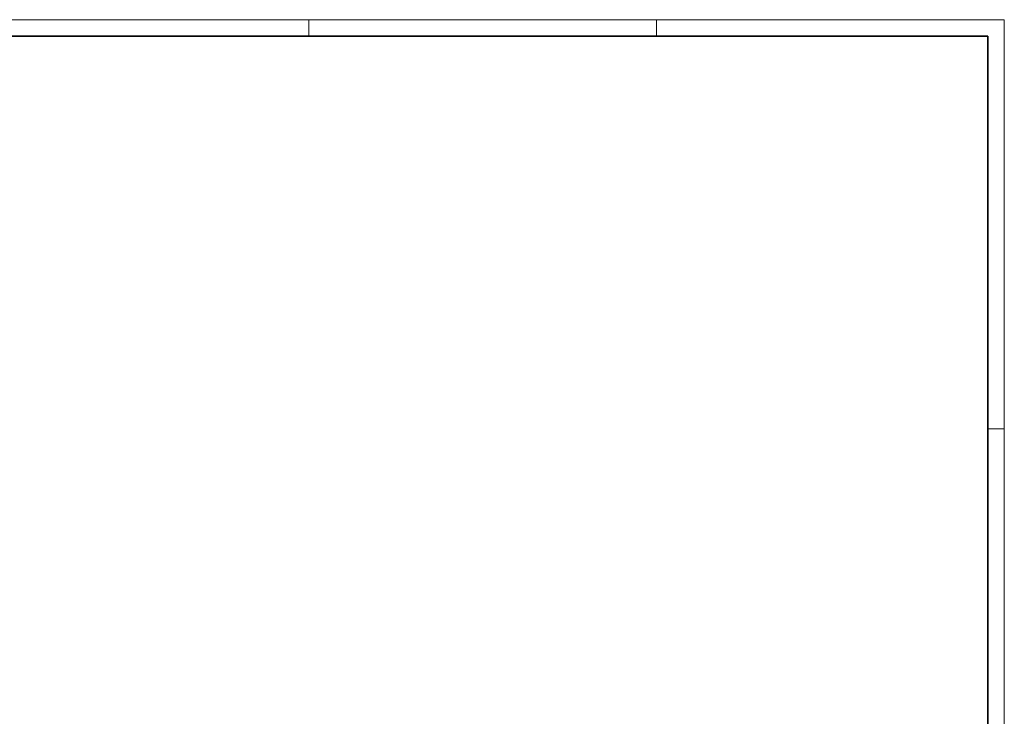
# Paper-space layout 'A0' of a CAD drawing. Header units: metres. Extents: x 0 to 1189, y 0 to 841.
# Tile 3 of 3: x 594 to 1189, y 420 to 841. Entities that reach past the tile are written whole.
import ezdxf

# ---------------------------------------------------------------- set-up
doc = ezdxf.new("R2010")
doc.units = ezdxf.units.M
doc.layers.get('0').update_dxf_attribs({"color": 151})
doc.layers.add('X-XX-AL-TEKENBLAD_KADER-G', color=7, linetype='Continuous', lineweight=25)

# ---------------------------------------------------------------- blocks, each defined once
blk = doc.blocks.new('Iv-Border_A0')
at = {"lineweight": 18}
for p, q in [((-420, 841), (-420, 831)), ((-210, 841), (-210, 831)), ((0, 594), (-10, 594))]:
    blk.add_line(p, q, dxfattribs=at)
blk.add_lwpolyline([(-1189, 0), (0, 0), (0, 841), (-1189, 841)], close=True, dxfattribs=at)
at = {"lineweight": 35}
blk.add_lwpolyline([(-1179, 10), (-10, 10), (-10, 831), (-1179, 831)], close=True, dxfattribs=at)
blk = doc.blocks.new('*U49')
blk.add_blockref('Iv-Border_A0', (0, 0))

psp = doc.layouts.new('A0')

# ---------------------------------------------------------------- block references
at = {"layer": 'X-XX-AL-TEKENBLAD_KADER-G'}
psp.add_blockref('*U49', (1189, 0), dxfattribs=at)

doc.saveas('drawing.dxf')
